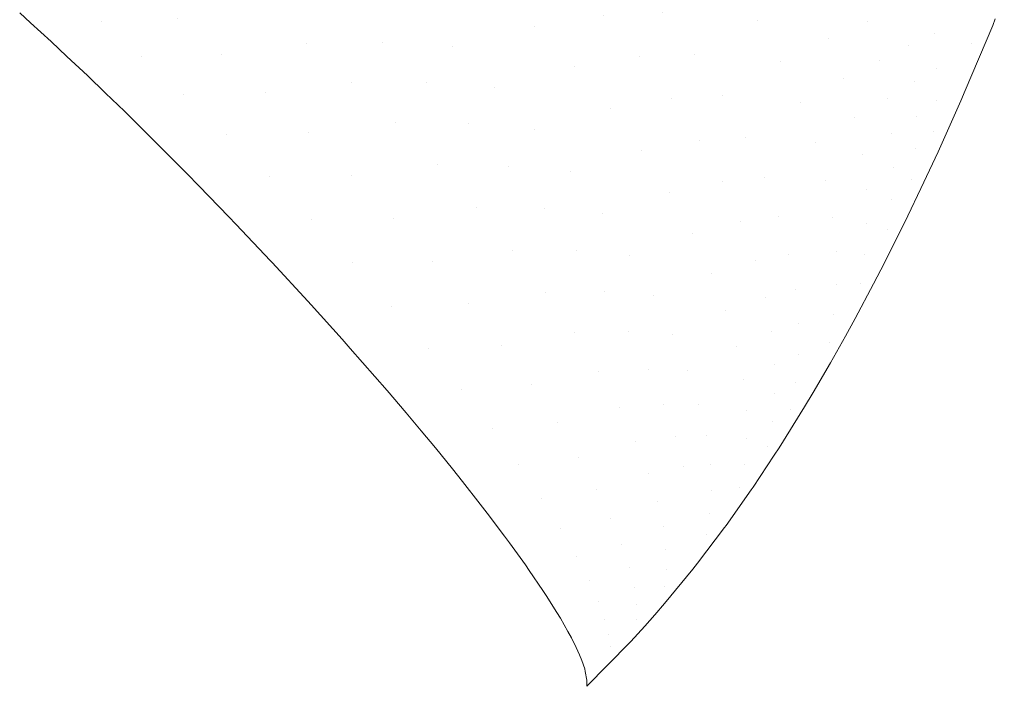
# Model space of a CAD drawing. Header units: centimetres. Extents: x -68 to 68, y -30 to 21.
# Tile 8 of 27: x 63.93 to 67.35, y -29.65 to -27.33. Entities that reach past the tile are written whole.
import ezdxf

# ---------------------------------------------------------------- set-up
doc = ezdxf.new("R2010")
doc.units = ezdxf.units.CM
doc.header["$LTSCALE"] = 2.54
doc.layers.add('Lucido design-1', color=7, linetype='Continuous')

# ---------------------------------------------------------------- blocks, each defined once
blk = doc.blocks.new('Gruppo-1')
at = {"color": 1, "linetype": 'Continuous', "lineweight": 9}
for points, invisible_edges in [([(67.084, -27.2536, 171.8566), (67.1036, -27.3797, 171.7752), (67.226, -27.0663, 171.4214)], 11), ([(67.2379, -27.1878, 171.3439), (67.226, -27.0663, 171.4214), (67.1036, -27.3797, 171.7752)], 11), ([(66.392, -27.1913, 173.0944), (66.4895, -27.3348, 173.0243), (66.583, -27.1147, 172.8163)], 11), ([(66.6667, -27.257, 172.7423), (66.583, -27.1147, 172.8163), (66.4895, -27.3348, 173.0243)], 11), ([(67.2397, -27.3036, 171.267), (67.2328, -27.4133, 171.1915), (67.3475, -27.1256, 170.8451)], 11), ([(67.3071, -27.3522, 170.7333), (67.3475, -27.1256, 170.8451), (67.2328, -27.4133, 171.1915)], 11), ([(67.3071, -27.3522, 170.7333), (67.3162, -27.3294, 170.7044), (67.3475, -27.1256, 170.8451)], 10), ([(66.8158, -27.201, 172.4688), (66.8711, -27.3394, 172.3876), (66.9432, -27.157, 172.2004)], 11), ([(66.9863, -27.2919, 172.1192), (66.9432, -27.157, 172.2004), (66.8711, -27.3394, 172.3876)], 11), ([(65.5665, -27.2176, 173.7695), (65.7149, -27.3542, 173.7442), (65.8164, -27.1783, 173.6059)], 11), ([(65.9546, -27.3174, 173.5658), (65.8164, -27.1783, 173.6059), (65.7149, -27.3542, 173.7442)], 11), ([(66.1594, -27.3071, 173.3862), (66.2709, -27.4514, 173.3215), (66.392, -27.1913, 173.0944)], 11), ([(66.4895, -27.3348, 173.0243), (66.392, -27.1913, 173.0944), (66.2709, -27.4514, 173.3215)], 11), ([(67.1036, -27.3797, 171.7752), (67.1122, -27.5001, 171.6937), (67.2379, -27.1878, 171.3439)], 11), ([(67.2397, -27.3036, 171.267), (67.2379, -27.1878, 171.3439), (67.1122, -27.5001, 171.6937)], 11), ([(63.9263, -27.3082, 173.9363), (63.9638, -27.3425, 173.9649), (64.0753, -27.2304, 173.9387)], 10), ([(64.0753, -27.2304, 173.9387), (63.9638, -27.3425, 173.9649), (64.036, -27.4085, 174.02)], 9), ([(64.036, -27.4085, 174.02), (64.2093, -27.3399, 174.0264), (64.0753, -27.2304, 173.9387)], 11), ([(64.0753, -27.2304, 173.9387), (64.2093, -27.3399, 174.0264), (64.3279, -27.2143, 173.9825)], 11), ([(64.4748, -27.3275, 174.0528), (64.3279, -27.2143, 173.9825), (64.2093, -27.3399, 174.0264)], 11), ([(65.2745, -27.2923, 173.9253), (65.4297, -27.427, 173.9177), (65.5665, -27.2176, 173.7695)], 11), ([(65.7149, -27.3542, 173.7442), (65.5665, -27.2176, 173.7695), (65.4297, -27.427, 173.9177)], 11), ([(66.6667, -27.257, 172.7423), (66.735, -27.3982, 172.662), (66.8158, -27.201, 172.4688)], 11), ([(66.8711, -27.3394, 172.3876), (66.8158, -27.201, 172.4688), (66.735, -27.3982, 172.662)], 11), ([(66.4895, -27.3348, 173.0243), (66.5716, -27.4783, 172.9458), (66.6667, -27.257, 172.7423)], 11), ([(66.735, -27.3982, 172.662), (66.6667, -27.257, 172.7423), (66.5716, -27.4783, 172.9458)], 11), ([(66.9863, -27.2919, 172.1192), (67.0163, -27.4226, 172.036), (67.084, -27.2536, 171.8566)], 11), ([(67.1036, -27.3797, 171.7752), (67.084, -27.2536, 171.8566), (67.0163, -27.4226, 172.036)], 11), ([(64.4748, -27.3275, 174.0528), (64.6259, -27.4515, 174.1062), (64.7666, -27.2879, 174.0306)], 11), ([(64.9246, -27.414, 174.063), (64.7666, -27.2879, 174.0306), (64.6259, -27.4515, 174.1062)], 11), ([(64.7666, -27.2879, 174.0306), (64.9246, -27.414, 174.063), (65.0283, -27.2824, 173.9892)], 11), ([(65.1871, -27.4127, 174.0012), (65.0283, -27.2824, 173.9892), (64.9246, -27.414, 174.063)], 11), ([(65.0283, -27.2824, 173.9892), (65.1871, -27.4127, 174.0012), (65.2745, -27.2923, 173.9253)], 11), ([(65.4297, -27.427, 173.9177), (65.2745, -27.2923, 173.9253), (65.1871, -27.4127, 174.0012)], 11), ([(66.8711, -27.3394, 172.3876), (66.9124, -27.4742, 172.303), (66.9863, -27.2919, 172.1192)], 11), ([(67.0163, -27.4226, 172.036), (66.9863, -27.2919, 172.1192), (66.9124, -27.4742, 172.303)], 11), ([(64.2093, -27.3399, 174.0264), (64.3499, -27.4606, 174.0989), (64.4748, -27.3275, 174.0528)], 11), ([(64.6259, -27.4515, 174.1062), (64.4748, -27.3275, 174.0528), (64.3499, -27.4606, 174.0989)], 11), ([(65.7149, -27.3542, 173.7442), (65.8526, -27.4964, 173.7024), (65.9546, -27.3174, 173.5658)], 11), ([(66.08, -27.4609, 173.5113), (65.9546, -27.3174, 173.5658), (65.8526, -27.4964, 173.7024)], 11), ([(65.9546, -27.3174, 173.5658), (66.08, -27.4609, 173.5113), (66.1594, -27.3071, 173.3862)], 11), ([(66.2709, -27.4514, 173.3215), (66.1594, -27.3071, 173.3862), (66.08, -27.4609, 173.5113)], 11), ([(66.2709, -27.4514, 173.3215), (66.3672, -27.5966, 173.2458), (66.4895, -27.3348, 173.0243)], 11), ([(66.5716, -27.4783, 172.9458), (66.4895, -27.3348, 173.0243), (66.3672, -27.5966, 173.2458)], 11), ([(67.1122, -27.5001, 171.6937), (67.1108, -27.6144, 171.613), (67.2397, -27.3036, 171.267)], 11), ([(67.2328, -27.4133, 171.1915), (67.2397, -27.3036, 171.267), (67.1108, -27.6144, 171.613)], 11), ([(64.036, -27.4085, 174.02), (64.0906, -27.4597, 174.0537), (64.2093, -27.3399, 174.0264)], 10), ([(64.2093, -27.3399, 174.0264), (64.0906, -27.4597, 174.0537), (64.1617, -27.5265, 174.0977)], 9), ([(64.1617, -27.5265, 174.0977), (64.3499, -27.4606, 174.0989), (64.2093, -27.3399, 174.0264)], 11), ([(65.4297, -27.427, 173.9177), (65.5769, -27.5681, 173.8916), (65.7149, -27.3542, 173.7442)], 11), ([(65.8526, -27.4964, 173.7024), (65.7149, -27.3542, 173.7442), (65.5769, -27.5681, 173.8916)], 11), ([(66.735, -27.3982, 172.662), (66.7885, -27.5367, 172.5768), (66.8711, -27.3394, 172.3876)], 11), ([(66.9124, -27.4742, 172.303), (66.8711, -27.3394, 172.3876), (66.7885, -27.5367, 172.5768)], 11), ([(67.2328, -27.4133, 171.1915), (67.212, -27.5781, 171.0048), (67.3071, -27.3522, 170.7333)], 9), ([(66.5716, -27.4783, 172.9458), (66.6383, -27.6198, 172.8605), (66.735, -27.3982, 172.662)], 11), ([(66.7885, -27.5367, 172.5768), (66.735, -27.3982, 172.662), (66.6383, -27.6198, 172.8605)], 11), ([(67.0163, -27.4226, 172.036), (67.034, -27.548, 171.9518), (67.1036, -27.3797, 171.7752)], 11), ([(67.1122, -27.5001, 171.6937), (67.1036, -27.3797, 171.7752), (67.034, -27.548, 171.9518)], 11), ([(64.6259, -27.4515, 174.1062), (64.7789, -27.5849, 174.1407), (64.9246, -27.414, 174.063)], 11), ([(65.0809, -27.5488, 174.0761), (64.9246, -27.414, 174.063), (64.7789, -27.5849, 174.1407)], 11), ([(64.9246, -27.414, 174.063), (65.0809, -27.5488, 174.0761), (65.1871, -27.4127, 174.0012)], 11), ([(65.3409, -27.5507, 173.9939), (65.1871, -27.4127, 174.0012), (65.0809, -27.5488, 174.0761)], 11), ([(65.1871, -27.4127, 174.0012), (65.3409, -27.5507, 173.9939), (65.4297, -27.427, 173.9177)], 11), ([(65.5769, -27.5681, 173.8916), (65.4297, -27.427, 173.9177), (65.3409, -27.5507, 173.9939)], 11), ([(66.9124, -27.4742, 172.303), (66.9403, -27.6043, 172.2165), (67.0163, -27.4226, 172.036)], 11), ([(67.034, -27.548, 171.9518), (67.0163, -27.4226, 172.036), (66.9403, -27.6043, 172.2165)], 11), ([(67.1108, -27.6144, 171.613), (67.1006, -27.7222, 171.5337), (67.2328, -27.4133, 171.1915)], 11), ([(67.2328, -27.4133, 171.1915), (67.1006, -27.7222, 171.5337), (67.1173, -27.7912, 171.246)], 11), ([(67.1173, -27.7912, 171.246), (67.196, -27.6141, 171.0456), (67.2328, -27.4133, 171.1915)], 10), ([(67.2328, -27.4133, 171.1915), (67.196, -27.6141, 171.0456), (67.212, -27.5781, 171.0048)], 9), ([(64.1617, -27.5265, 174.0977), (64.2246, -27.5872, 174.1276), (64.3499, -27.4606, 174.0989)], 10), ([(64.3499, -27.4606, 174.0989), (64.2246, -27.5872, 174.1276), (64.29, -27.6503, 174.1588)], 9), ([(64.29, -27.6503, 174.1588), (64.4955, -27.5913, 174.1541), (64.3499, -27.4606, 174.0989)], 11), ([(64.3499, -27.4606, 174.0989), (64.4955, -27.5913, 174.1541), (64.6259, -27.4515, 174.1062)], 11), ([(64.7789, -27.5849, 174.1407), (64.6259, -27.4515, 174.1062), (64.4955, -27.5913, 174.1541)], 11), ([(65.8526, -27.4964, 173.7024), (65.9775, -27.6419, 173.645), (66.08, -27.4609, 173.5113)], 11), ([(66.191, -27.6065, 173.4435), (66.08, -27.4609, 173.5113), (65.9775, -27.6419, 173.645)], 11), ([(66.08, -27.4609, 173.5113), (66.191, -27.6065, 173.4435), (66.2709, -27.4514, 173.3215)], 11), ([(66.3672, -27.5966, 173.2458), (66.2709, -27.4514, 173.3215), (66.191, -27.6065, 173.4435)], 11), ([(65.5769, -27.5681, 173.8916), (65.7139, -27.7135, 173.8477), (65.8526, -27.4964, 173.7024)], 11), ([(65.9775, -27.6419, 173.645), (65.8526, -27.4964, 173.7024), (65.7139, -27.7135, 173.8477)], 11), ([(66.3672, -27.5966, 173.2458), (66.4479, -27.7404, 173.1609), (66.5716, -27.4783, 172.9458)], 11), ([(66.6383, -27.6198, 172.8605), (66.5716, -27.4783, 172.9458), (66.4479, -27.7404, 173.1609)], 11), ([(66.7885, -27.5367, 172.5768), (66.8278, -27.6711, 172.4881), (66.9124, -27.4742, 172.303)], 11), ([(66.9403, -27.6043, 172.2165), (66.9124, -27.4742, 172.303), (66.8278, -27.6711, 172.4881)], 11), ([(67.034, -27.548, 171.9518), (67.0407, -27.6676, 171.8677), (67.1122, -27.5001, 171.6937)], 11), ([(67.1108, -27.6144, 171.613), (67.1122, -27.5001, 171.6937), (67.0407, -27.6676, 171.8677)], 11), ([(66.6383, -27.6198, 172.8605), (66.6899, -27.7577, 172.77), (66.7885, -27.5367, 172.5768)], 11), ([(66.8278, -27.6711, 172.4881), (66.7885, -27.5367, 172.5768), (66.6899, -27.7577, 172.77)], 11), ([(64.7789, -27.5849, 174.1407), (64.9314, -27.7258, 174.1551), (65.0809, -27.5488, 174.0761)], 11), ([(65.233, -27.6905, 174.0691), (65.0809, -27.5488, 174.0761), (64.9314, -27.7258, 174.1551)], 11), ([(65.0809, -27.5488, 174.0761), (65.233, -27.6905, 174.0691), (65.3409, -27.5507, 173.9939)], 11), ([(65.4873, -27.6943, 173.9674), (65.3409, -27.5507, 173.9939), (65.233, -27.6905, 174.0691)], 11), ([(65.3409, -27.5507, 173.9939), (65.4873, -27.6943, 173.9674), (65.5769, -27.5681, 173.8916)], 11), ([(65.7139, -27.7135, 173.8477), (65.5769, -27.5681, 173.8916), (65.4873, -27.6943, 173.9674)], 11), ([(66.9403, -27.6043, 172.2165), (66.9561, -27.7288, 172.129), (67.034, -27.548, 171.9518)], 11), ([(67.0407, -27.6676, 171.8677), (67.034, -27.548, 171.9518), (66.9561, -27.7288, 172.129)], 11), ([(64.29, -27.6503, 174.1588), (64.3644, -27.7239, 174.184), (64.4955, -27.5913, 174.1541)], 10), ([(64.4955, -27.5913, 174.1541), (64.3644, -27.7239, 174.184), (64.4195, -27.7783, 174.2027)], 9), ([(64.644, -27.7304, 174.1899), (64.4955, -27.5913, 174.1541), (64.4195, -27.7783, 174.2027)], 11), ([(64.4955, -27.5913, 174.1541), (64.644, -27.7304, 174.1899), (64.7789, -27.5849, 174.1407)], 11), ([(64.9314, -27.7258, 174.1551), (64.7789, -27.5849, 174.1407), (64.644, -27.7304, 174.1899)], 11), ([(65.9775, -27.6419, 173.645), (66.0884, -27.7884, 173.5735), (66.191, -27.6065, 173.4435)], 11), ([(66.2869, -27.7521, 173.3641), (66.191, -27.6065, 173.4435), (66.0884, -27.7884, 173.5735)], 11), ([(66.191, -27.6065, 173.4435), (66.2869, -27.7521, 173.3641), (66.3672, -27.5966, 173.2458)], 11), ([(66.4479, -27.7404, 173.1609), (66.3672, -27.5966, 173.2458), (66.2869, -27.7521, 173.3641)], 11), ([(66.8278, -27.6711, 172.4881), (66.8538, -27.8001, 172.3974), (66.9403, -27.6043, 172.2165)], 11), ([(66.9561, -27.7288, 172.129), (66.9403, -27.6043, 172.2165), (66.8538, -27.8001, 172.3974)], 11), ([(65.7139, -27.7135, 173.8477), (65.8388, -27.8607, 173.7869), (65.9775, -27.6419, 173.645)], 11), ([(66.0884, -27.7884, 173.5735), (65.9775, -27.6419, 173.645), (65.8388, -27.8607, 173.7869)], 11), ([(66.4479, -27.7404, 173.1609), (66.5131, -27.8811, 173.0686), (66.6383, -27.6198, 172.8605)], 11), ([(66.6899, -27.7577, 172.77), (66.6383, -27.6198, 172.8605), (66.5131, -27.8811, 173.0686)], 11), ([(67.0407, -27.6676, 171.8677), (67.0376, -27.7807, 171.7845), (67.1108, -27.6144, 171.613)], 11), ([(67.1006, -27.7222, 171.5337), (67.1108, -27.6144, 171.613), (67.0376, -27.7807, 171.7845)], 11), ([(66.6899, -27.7577, 172.77), (66.7272, -27.8908, 172.6759), (66.8278, -27.6711, 172.4881)], 11), ([(66.8538, -27.8001, 172.3974), (66.8278, -27.6711, 172.4881), (66.7272, -27.8908, 172.6759)], 11), ([(66.9561, -27.7288, 172.129), (66.9609, -27.847, 172.0416), (67.0407, -27.6676, 171.8677)], 11), ([(67.0376, -27.7807, 171.7845), (67.0407, -27.6676, 171.8677), (66.9609, -27.847, 172.0416)], 11), ([(64.9314, -27.7258, 174.1551), (65.0808, -27.8721, 174.1485), (65.233, -27.6905, 174.0691)], 11), ([(65.3784, -27.8367, 174.0421), (65.233, -27.6905, 174.0691), (65.0808, -27.8721, 174.1485)], 11), ([(65.233, -27.6905, 174.0691), (65.3784, -27.8367, 174.0421), (65.4873, -27.6943, 173.9674)], 11), ([(65.624, -27.8412, 173.9222), (65.4873, -27.6943, 173.9674), (65.3784, -27.8367, 174.0421)], 11), ([(65.4873, -27.6943, 173.9674), (65.624, -27.8412, 173.9222), (65.7139, -27.7135, 173.8477)], 11), ([(64.4195, -27.7783, 174.2027), (64.5081, -27.868, 174.221), (64.644, -27.7304, 174.1899)], 10), ([(64.644, -27.7304, 174.1899), (64.5081, -27.868, 174.221), (64.549, -27.9095, 174.2294)], 9), ([(64.7929, -27.8759, 174.2051), (64.644, -27.7304, 174.1899), (64.549, -27.9095, 174.2294)], 11), ([(64.644, -27.7304, 174.1899), (64.7929, -27.8759, 174.2051), (64.9314, -27.7258, 174.1551)], 11), ([(65.0808, -27.8721, 174.1485), (64.9314, -27.7258, 174.1551), (64.7929, -27.8759, 174.2051)], 11), ([(65.8388, -27.8607, 173.7869), (65.7139, -27.7135, 173.8477), (65.624, -27.8412, 173.9222)], 11), ([(66.2869, -27.7521, 173.3641), (66.3673, -27.8955, 173.275), (66.4479, -27.7404, 173.1609)], 11), ([(66.5131, -27.8811, 173.0686), (66.4479, -27.7404, 173.1609), (66.3673, -27.8955, 173.275)], 11), ([(66.8538, -27.8001, 172.3974), (66.8675, -27.9231, 172.3057), (66.9561, -27.7288, 172.129)], 11), ([(66.9609, -27.847, 172.0416), (66.9561, -27.7288, 172.129), (66.8675, -27.9231, 172.3057)], 11), ([(67.1006, -27.7222, 171.5337), (67.0257, -27.887, 171.7028), (67.0123, -28.0141, 171.4812)], 11), ([(67.0123, -28.0141, 171.4812), (67.0574, -27.9184, 171.3802), (67.1006, -27.7222, 171.5337)], 10), ([(67.0376, -27.7807, 171.7845), (67.0257, -27.887, 171.7028), (67.1006, -27.7222, 171.5337)], 11), ([(67.1006, -27.7222, 171.5337), (67.0574, -27.9184, 171.3802), (67.1173, -27.7912, 171.246)], 9), ([(66.0884, -27.7884, 173.5735), (66.1844, -27.9338, 173.4896), (66.2869, -27.7521, 173.3641)], 11), ([(66.3673, -27.8955, 173.275), (66.2869, -27.7521, 173.3641), (66.1844, -27.9338, 173.4896)], 11), ([(66.5131, -27.8811, 173.0686), (66.5632, -28.0172, 172.9706), (66.6899, -27.7577, 172.77)], 11), ([(66.7272, -27.8908, 172.6759), (66.6899, -27.7577, 172.77), (66.5632, -28.0172, 172.9706)], 11), ([(65.8388, -27.8607, 173.7869), (65.9501, -28.0074, 173.7108), (66.0884, -27.7884, 173.5735)], 11), ([(66.1844, -27.9338, 173.4896), (66.0884, -27.7884, 173.5735), (65.9501, -28.0074, 173.7108)], 11), ([(66.7272, -27.8908, 172.6759), (66.7512, -28.0179, 172.5795), (66.8538, -27.8001, 172.3974)], 11), ([(66.8675, -27.9231, 172.3057), (66.8538, -27.8001, 172.3974), (66.7512, -28.0179, 172.5795)], 11), ([(66.9609, -27.847, 172.0416), (66.9558, -27.9584, 171.9552), (67.0376, -27.7807, 171.7845)], 11), ([(67.0257, -27.887, 171.7028), (67.0376, -27.7807, 171.7845), (66.9558, -27.9584, 171.9552)], 11), ([(65.0808, -27.8721, 174.1485), (65.2248, -28.0214, 174.121), (65.3784, -27.8367, 174.0421)], 11), ([(65.5148, -27.9851, 173.9957), (65.3784, -27.8367, 174.0421), (65.2248, -28.0214, 174.121)], 11), ([(65.3784, -27.8367, 174.0421), (65.5148, -27.9851, 173.9957), (65.624, -27.8412, 173.9222)], 11), ([(65.7491, -27.9891, 173.8595), (65.624, -27.8412, 173.9222), (65.5148, -27.9851, 173.9957)], 11), ([(65.624, -27.8412, 173.9222), (65.7491, -27.9891, 173.8595), (65.8388, -27.8607, 173.7869)], 11), ([(66.8675, -27.9231, 172.3057), (66.8703, -28.0392, 172.2143), (66.9609, -27.847, 172.0416)], 11), ([(66.9558, -27.9584, 171.9552), (66.9609, -27.847, 172.0416), (66.8703, -28.0392, 172.2143)], 11), ([(64.549, -27.9095, 174.2294), (64.6533, -28.0175, 174.2372), (64.7929, -27.8759, 174.2051)], 10), ([(64.7929, -27.8759, 174.2051), (64.6533, -28.0175, 174.2372), (64.6775, -28.0425, 174.239)], 9), ([(64.9399, -28.0258, 174.1988), (64.7929, -27.8759, 174.2051), (64.6775, -28.0425, 174.239)], 11), ([(64.7929, -27.8759, 174.2051), (64.9399, -28.0258, 174.1988), (65.0808, -27.8721, 174.1485)], 11), ([(65.2248, -28.0214, 174.121), (65.0808, -27.8721, 174.1485), (64.9399, -28.0258, 174.1988)], 11), ([(65.9501, -28.0074, 173.7108), (65.8388, -27.8607, 173.7869), (65.7491, -27.9891, 173.8595)], 11), ([(66.3673, -27.8955, 173.275), (66.4322, -28.035, 173.1781), (66.5131, -27.8811, 173.0686)], 11), ([(66.5632, -28.0172, 172.9706), (66.5131, -27.8811, 173.0686), (66.4322, -28.035, 173.1781)], 11), ([(66.1844, -27.9338, 173.4896), (66.2649, -28.076, 173.3953), (66.3673, -27.8955, 173.275)], 11), ([(66.4322, -28.035, 173.1781), (66.3673, -27.8955, 173.275), (66.2649, -28.076, 173.3953)], 11), ([(66.5632, -28.0172, 172.9706), (66.5991, -28.1474, 172.8688), (66.7272, -27.8908, 172.6759)], 11), ([(66.7512, -28.0179, 172.5795), (66.7272, -27.8908, 172.6759), (66.5991, -28.1474, 172.8688)], 11), ([(66.9558, -27.9584, 171.9552), (66.9421, -28.0627, 171.8704), (67.0257, -27.887, 171.7028)], 11), ([(66.9796, -28.0797, 171.5449), (67.0257, -27.887, 171.7028), (66.9421, -28.0627, 171.8704)], 11), ([(67.0257, -27.887, 171.7028), (66.9796, -28.0797, 171.5449), (67.0123, -28.0141, 171.4812)], 9), ([(65.9501, -28.0074, 173.7108), (66.0469, -28.1516, 173.6215), (66.1844, -27.9338, 173.4896)], 11), ([(66.2649, -28.076, 173.3953), (66.1844, -27.9338, 173.4896), (66.0469, -28.1516, 173.6215)], 11), ([(66.7512, -28.0179, 172.5795), (66.7631, -28.1382, 172.4824), (66.8675, -27.9231, 172.3057)], 11), ([(66.8703, -28.0392, 172.2143), (66.8675, -27.9231, 172.3057), (66.7631, -28.1382, 172.4824)], 11), ([(65.2248, -28.0214, 174.121), (65.3609, -28.1714, 174.0732), (65.5148, -27.9851, 173.9957)], 11), ([(65.6403, -28.1333, 173.9311), (65.5148, -27.9851, 173.9957), (65.3609, -28.1714, 174.0732)], 11), ([(65.5148, -27.9851, 173.9957), (65.6403, -28.1333, 173.9311), (65.7491, -27.9891, 173.8595)], 11), ([(66.8703, -28.0392, 172.2143), (66.8634, -28.1483, 172.1239), (66.9558, -27.9584, 171.9552)], 11), ([(66.9421, -28.0627, 171.8704), (66.9558, -27.9584, 171.9552), (66.8634, -28.1483, 172.1239)], 11), ([(65.861, -28.1355, 173.7809), (65.7491, -27.9891, 173.8595), (65.6403, -28.1333, 173.9311)], 11), ([(65.7491, -27.9891, 173.8595), (65.861, -28.1355, 173.7809), (65.9501, -28.0074, 173.7108)], 11), ([(66.0469, -28.1516, 173.6215), (65.9501, -28.0074, 173.7108), (65.861, -28.1355, 173.7809)], 11), ([(66.4322, -28.035, 173.1781), (66.482, -28.1692, 173.0753), (66.5632, -28.0172, 172.9706)], 11), ([(66.5991, -28.1474, 172.8688), (66.5632, -28.0172, 172.9706), (66.482, -28.1692, 173.0753)], 11), ([(66.5991, -28.1474, 172.8688), (66.6217, -28.2707, 172.7648), (66.7512, -28.0179, 172.5795)], 11), ([(66.7631, -28.1382, 172.4824), (66.7512, -28.0179, 172.5795), (66.6217, -28.2707, 172.7648)], 11), ([(64.6775, -28.0425, 174.239), (64.7979, -28.1701, 174.232), (64.9399, -28.0258, 174.1988)], 10), ([(64.9399, -28.0258, 174.1988), (64.7979, -28.1701, 174.232), (64.8039, -28.1765, 174.2317)], 9), ([(65.0825, -28.1774, 174.171), (64.9399, -28.0258, 174.1988), (64.8039, -28.1765, 174.2317), (64.9272, -28.3101, 174.2077)], 11), ([(64.9399, -28.0258, 174.1988), (65.0825, -28.1774, 174.171), (65.2248, -28.0214, 174.121)], 11), ([(65.3609, -28.1714, 174.0732), (65.2248, -28.0214, 174.121), (65.0825, -28.1774, 174.171)], 11), ([(66.2649, -28.076, 173.3953), (66.3301, -28.2133, 173.2928), (66.4322, -28.035, 173.1781)], 11), ([(66.482, -28.1692, 173.0753), (66.4322, -28.035, 173.1781), (66.3301, -28.2133, 173.2928)], 11), ([(66.7631, -28.1382, 172.4824), (66.7641, -28.2513, 172.3855), (66.8703, -28.0392, 172.2143)], 11), ([(66.8634, -28.1483, 172.1239), (66.8703, -28.0392, 172.2143), (66.7641, -28.2513, 172.3855)], 11), ([(66.0469, -28.1516, 173.6215), (66.1288, -28.2912, 173.521), (66.2649, -28.076, 173.3953)], 11), ([(66.3301, -28.2133, 173.2928), (66.2649, -28.076, 173.3953), (66.1288, -28.2912, 173.521)], 11), ([(66.8634, -28.1483, 172.1239), (66.8479, -28.2499, 172.0353), (66.9421, -28.0627, 171.8704)], 11), ([(66.8929, -28.2505, 171.7072), (66.9421, -28.0627, 171.8704), (66.8479, -28.2499, 172.0353)], 11), ([(66.9421, -28.0627, 171.8704), (66.8929, -28.2505, 171.7072), (66.9186, -28.2019, 171.6636)], 9), ([(66.9421, -28.0627, 171.8704), (66.9186, -28.2019, 171.6636), (66.9796, -28.0797, 171.5449)], 9), ([(65.3609, -28.1714, 174.0732), (65.4872, -28.3195, 174.0062), (65.6403, -28.1333, 173.9311)], 11), ([(65.7532, -28.279, 173.8499), (65.6403, -28.1333, 173.9311), (65.4872, -28.3195, 174.0062)], 11), ([(65.6403, -28.1333, 173.9311), (65.7532, -28.279, 173.8499), (65.861, -28.1355, 173.7809)], 11), ([(65.9589, -28.2784, 173.6885), (65.861, -28.1355, 173.7809), (65.7532, -28.279, 173.8499)], 11), ([(65.861, -28.1355, 173.7809), (65.9589, -28.2784, 173.6885), (66.0469, -28.1516, 173.6215)], 11), ([(66.1288, -28.2912, 173.521), (66.0469, -28.1516, 173.6215), (65.9589, -28.2784, 173.6885)], 11), ([(66.482, -28.1692, 173.0753), (66.5177, -28.2968, 172.9685), (66.5991, -28.1474, 172.8688)], 11), ([(66.6217, -28.2707, 172.7648), (66.5991, -28.1474, 172.8688), (66.5177, -28.2968, 172.9685)], 11), ([(66.6217, -28.2707, 172.7648), (66.6322, -28.3864, 172.6599), (66.7631, -28.1382, 172.4824)], 11), ([(66.7641, -28.2513, 172.3855), (66.7631, -28.1382, 172.4824), (66.6322, -28.3864, 172.6599)], 11), ([(66.7641, -28.2513, 172.3855), (66.7554, -28.3567, 172.2899), (66.8634, -28.1483, 172.1239)], 11), ([(66.8479, -28.2499, 172.0353), (66.8634, -28.1483, 172.1239), (66.7554, -28.3567, 172.2899)], 11), ([(64.9272, -28.3101, 174.2077), (64.9392, -28.3234, 174.2036), (65.0825, -28.1774, 174.171)], 10), ([(65.0825, -28.1774, 174.171), (64.9392, -28.3234, 174.2036), (65.0463, -28.4423, 174.1675)], 9), ([(65.0463, -28.4423, 174.1675), (65.2184, -28.3282, 174.1222), (65.0825, -28.1774, 174.171)], 11), ([(65.0825, -28.1774, 174.171), (65.2184, -28.3282, 174.1222), (65.3609, -28.1714, 174.0732)], 11), ([(65.4872, -28.3195, 174.0062), (65.3609, -28.1714, 174.0732), (65.2184, -28.3282, 174.1222)], 11), ([(66.3301, -28.2133, 173.2928), (66.3805, -28.3444, 173.184), (66.482, -28.1692, 173.0753)], 11), ([(66.5177, -28.2968, 172.9685), (66.482, -28.1692, 173.0753), (66.3805, -28.3444, 173.184)], 11), ([(66.1288, -28.2912, 173.521), (66.1957, -28.4247, 173.4116), (66.3301, -28.2133, 173.2928)], 11), ([(66.3805, -28.3444, 173.184), (66.3301, -28.2133, 173.2928), (66.1957, -28.4247, 173.4116)], 11), ([(66.6322, -28.3864, 172.6599), (66.632, -28.4942, 172.5555), (66.7641, -28.2513, 172.3855)], 11), ([(66.7554, -28.3567, 172.2899), (66.7641, -28.2513, 172.3855), (66.632, -28.4942, 172.5555)], 11), ([(66.7554, -28.3567, 172.2899), (66.7384, -28.4545, 172.1962), (66.8479, -28.2499, 172.0353)], 11), ([(66.8479, -28.2499, 172.0353), (66.7384, -28.4545, 172.1962), (66.744, -28.5243, 171.9405)], 11), ([(66.744, -28.5243, 171.9405), (66.7955, -28.4318, 171.8648), (66.8479, -28.2499, 172.0353)], 10), ([(66.8479, -28.2499, 172.0353), (66.7955, -28.4318, 171.8648), (66.8294, -28.3709, 171.8149)], 9), ([(66.8479, -28.2499, 172.0353), (66.8294, -28.3709, 171.8149), (66.8929, -28.2505, 171.7072)], 9), ([(65.4872, -28.3195, 174.0062), (65.6021, -28.4635, 173.922), (65.7532, -28.279, 173.8499)], 11), ([(65.8527, -28.4201, 173.7542), (65.7532, -28.279, 173.8499), (65.6021, -28.4635, 173.922)], 11), ([(65.7532, -28.279, 173.8499), (65.8527, -28.4201, 173.7542), (65.9589, -28.2784, 173.6885)], 11), ([(66.0421, -28.4159, 173.5845), (65.9589, -28.2784, 173.6885), (65.8527, -28.4201, 173.7542)], 11), ([(65.9589, -28.2784, 173.6885), (66.0421, -28.4159, 173.5845), (66.1288, -28.2912, 173.521)], 11), ([(66.1957, -28.4247, 173.4116), (66.1288, -28.2912, 173.521), (66.0421, -28.4159, 173.5845)], 11), ([(66.5177, -28.2968, 172.9685), (66.5402, -28.417, 172.8593), (66.6217, -28.2707, 172.7648)], 11), ([(66.6322, -28.3864, 172.6599), (66.6217, -28.2707, 172.7648), (66.5402, -28.417, 172.8593)], 11), ([(65.2184, -28.3282, 174.1222), (65.3456, -28.476, 174.0539), (65.4872, -28.3195, 174.0062)], 11), ([(65.6021, -28.4635, 173.922), (65.4872, -28.3195, 174.0062), (65.3456, -28.476, 174.0539)], 11), ([(66.3805, -28.3444, 173.184), (66.4168, -28.4681, 173.071), (66.5177, -28.2968, 172.9685)], 11), ([(66.5402, -28.417, 172.8593), (66.5177, -28.2968, 172.9685), (66.4168, -28.4681, 173.071)], 11), ([(65.0463, -28.4423, 174.1675), (65.0747, -28.4746, 174.1536), (65.2184, -28.3282, 174.1222)], 10), ([(65.2184, -28.3282, 174.1222), (65.0747, -28.4746, 174.1536), (65.1605, -28.5721, 174.1117)], 9), ([(65.1605, -28.5721, 174.1117), (65.3456, -28.476, 174.0539), (65.2184, -28.3282, 174.1222)], 11), ([(66.1957, -28.4247, 173.4116), (66.248, -28.5507, 173.2956), (66.3805, -28.3444, 173.184)], 11), ([(66.4168, -28.4681, 173.071), (66.3805, -28.3444, 173.184), (66.248, -28.5507, 173.2956)], 11), ([(66.632, -28.4942, 172.5555), (66.6223, -28.5939, 172.4525), (66.7554, -28.3567, 172.2899)], 11), ([(66.7384, -28.4545, 172.1962), (66.7554, -28.3567, 172.2899), (66.6223, -28.5939, 172.4525)], 11), ([(66.5402, -28.417, 172.8593), (66.5507, -28.5291, 172.7494), (66.6322, -28.3864, 172.6599)], 11), ([(66.632, -28.4942, 172.5555), (66.6322, -28.3864, 172.6599), (66.5507, -28.5291, 172.7494)], 11), ([(65.6021, -28.4635, 173.922), (65.7045, -28.6014, 173.8227), (65.8527, -28.4201, 173.7542)], 11), ([(65.938, -28.5548, 173.6466), (65.8527, -28.4201, 173.7542), (65.7045, -28.6014, 173.8227)], 11), ([(65.8527, -28.4201, 173.7542), (65.938, -28.5548, 173.6466), (66.0421, -28.4159, 173.5845)], 11), ([(66.1107, -28.5465, 173.4713), (66.0421, -28.4159, 173.5845), (65.938, -28.5548, 173.6466)], 11), ([(66.0421, -28.4159, 173.5845), (66.1107, -28.5465, 173.4713), (66.1957, -28.4247, 173.4116)], 11), ([(66.248, -28.5507, 173.2956), (66.1957, -28.4247, 173.4116), (66.1107, -28.5465, 173.4713)], 11), ([(66.4168, -28.4681, 173.071), (66.44, -28.5837, 172.9557), (66.5402, -28.417, 172.8593)], 11), ([(66.5507, -28.5291, 172.7494), (66.5402, -28.417, 172.8593), (66.44, -28.5837, 172.9557)], 11), ([(65.3456, -28.476, 174.0539), (65.4624, -28.6184, 173.9678), (65.6021, -28.4635, 173.922)], 11), ([(65.7045, -28.6014, 173.8227), (65.6021, -28.4635, 173.922), (65.4624, -28.6184, 173.9678)], 11), ([(66.6223, -28.5939, 172.4525), (66.6043, -28.6856, 172.3519), (66.7384, -28.4545, 172.1962)], 11), ([(66.6537, -28.6778, 172.0528), (66.7384, -28.4545, 172.1962), (66.6043, -28.6856, 172.3519)], 11), ([(66.6537, -28.6778, 172.0528), (66.6832, -28.6277, 172.0162), (66.7384, -28.4545, 172.1962)], 10), ([(66.7384, -28.4545, 172.1962), (66.6832, -28.6277, 172.0162), (66.744, -28.5243, 171.9405)], 9), ([(65.1605, -28.5721, 174.1117), (65.2028, -28.6214, 174.0841), (65.3456, -28.476, 174.0539)], 10), ([(65.3456, -28.476, 174.0539), (65.2028, -28.6214, 174.0841), (65.2689, -28.6985, 174.0409)], 9), ([(65.2689, -28.6985, 174.0409), (65.4624, -28.6184, 173.9678), (65.3456, -28.476, 174.0539)], 11), ([(66.248, -28.5507, 173.2956), (66.2866, -28.6684, 173.1752), (66.4168, -28.4681, 173.071)], 11), ([(66.44, -28.5837, 172.9557), (66.4168, -28.4681, 173.071), (66.2866, -28.6684, 173.1752)], 11), ([(66.5507, -28.5291, 172.7494), (66.5505, -28.6329, 172.64), (66.632, -28.4942, 172.5555)], 11), ([(66.6223, -28.5939, 172.4525), (66.632, -28.4942, 172.5555), (66.5505, -28.6329, 172.64)], 11), ([(66.44, -28.5837, 172.9557), (66.4514, -28.6907, 172.8396), (66.5507, -28.5291, 172.7494)], 11), ([(66.5505, -28.6329, 172.64), (66.5507, -28.5291, 172.7494), (66.4514, -28.6907, 172.8396)], 11), ([(65.7045, -28.6014, 173.8227), (65.7936, -28.7316, 173.7109), (65.938, -28.5548, 173.6466)], 11), ([(66.0091, -28.6816, 173.5294), (65.938, -28.5548, 173.6466), (65.7936, -28.7316, 173.7109)], 11), ([(65.938, -28.5548, 173.6466), (66.0091, -28.6816, 173.5294), (66.1107, -28.5465, 173.4713)], 11), ([(66.165, -28.669, 173.3513), (66.1107, -28.5465, 173.4713), (66.0091, -28.6816, 173.5294)], 11), ([(66.1107, -28.5465, 173.4713), (66.165, -28.669, 173.3513), (66.248, -28.5507, 173.2956)], 11), ([(66.2866, -28.6684, 173.1752), (66.248, -28.5507, 173.2956), (66.165, -28.669, 173.3513)], 11), ([(66.2866, -28.6684, 173.1752), (66.3123, -28.7772, 173.0523), (66.44, -28.5837, 172.9557)], 11), ([(66.4514, -28.6907, 172.8396), (66.44, -28.5837, 172.9557), (66.3123, -28.7772, 173.0523)], 11), ([(66.5505, -28.6329, 172.64), (66.5409, -28.7283, 172.5322), (66.6223, -28.5939, 172.4525)], 11), ([(66.6043, -28.6856, 172.3519), (66.6223, -28.5939, 172.4525), (66.5409, -28.7283, 172.5322)], 11), ([(65.2689, -28.6985, 174.0409), (65.3216, -28.7616, 173.9969), (65.4624, -28.6184, 173.9678)], 10), ([(65.4624, -28.6184, 173.9678), (65.3216, -28.7616, 173.9969), (65.3706, -28.8203, 173.9559)], 9), ([(65.5675, -28.7535, 173.8663), (65.4624, -28.6184, 173.9678), (65.3706, -28.8203, 173.9559)], 11), ([(65.4624, -28.6184, 173.9678), (65.5675, -28.7535, 173.8663), (65.7045, -28.6014, 173.8227)], 11), ([(65.7936, -28.7316, 173.7109), (65.7045, -28.6014, 173.8227), (65.5675, -28.7535, 173.8663)], 11), ([(66.4514, -28.6907, 172.8396), (66.4522, -28.7889, 172.7241), (66.5505, -28.6329, 172.64)], 11), ([(66.5409, -28.7283, 172.5322), (66.5505, -28.6329, 172.64), (66.4522, -28.7889, 172.7241)], 11), ([(66.0091, -28.6816, 173.5294), (66.0663, -28.7996, 173.4052), (66.165, -28.669, 173.3513)], 11), ([(66.2057, -28.7825, 173.2267), (66.165, -28.669, 173.3513), (66.0663, -28.7996, 173.4052)], 11), ([(66.165, -28.669, 173.3513), (66.2057, -28.7825, 173.2267), (66.2866, -28.6684, 173.1752)], 11), ([(66.3123, -28.7772, 173.0523), (66.2866, -28.6684, 173.1752), (66.2057, -28.7825, 173.2267)], 11), ([(65.7936, -28.7316, 173.7109), (65.8692, -28.8528, 173.5892), (66.0091, -28.6816, 173.5294)], 11), ([(66.0663, -28.7996, 173.4052), (66.0091, -28.6816, 173.5294), (65.8692, -28.8528, 173.5892)], 11), ([(66.3123, -28.7772, 173.0523), (66.3264, -28.8767, 172.9288), (66.4514, -28.6907, 172.8396)], 11), ([(66.4522, -28.7889, 172.7241), (66.4514, -28.6907, 172.8396), (66.3264, -28.8767, 172.9288)], 11), ([(66.5409, -28.7283, 172.5322), (66.5232, -28.8154, 172.427), (66.6043, -28.6856, 172.3519)], 11), ([(66.5482, -28.8454, 172.1592), (66.6043, -28.6856, 172.3519), (66.5232, -28.8154, 172.427)], 11), ([(66.6043, -28.6856, 172.3519), (66.5482, -28.8454, 172.1592), (66.5652, -28.8198, 172.1448)], 9), ([(66.6043, -28.6856, 172.3519), (66.5652, -28.8198, 172.1448), (66.6537, -28.6778, 172.0528)], 9), ([(65.5675, -28.7535, 173.8663), (65.6601, -28.8798, 173.752), (65.7936, -28.7316, 173.7109)], 11), ([(65.8692, -28.8528, 173.5892), (65.7936, -28.7316, 173.7109), (65.6601, -28.8798, 173.752)], 11), ([(66.4522, -28.7889, 172.7241), (66.4438, -28.8784, 172.6105), (66.5409, -28.7283, 172.5322)], 11), ([(66.5232, -28.8154, 172.427), (66.5409, -28.7283, 172.5322), (66.4438, -28.8784, 172.6105)], 11), ([(65.3706, -28.8203, 173.9559), (65.4298, -28.8936, 173.8941), (65.5675, -28.7535, 173.8663)], 10), ([(65.5675, -28.7535, 173.8663), (65.4298, -28.8936, 173.8941), (65.4648, -28.9369, 173.8576)], 9), ([(65.6601, -28.8798, 173.752), (65.5675, -28.7535, 173.8663), (65.4648, -28.9369, 173.8576)], 11), ([(65.8692, -28.8528, 173.5892), (65.9315, -28.9641, 173.4601), (66.0663, -28.7996, 173.4052)], 11), ([(66.1102, -28.9081, 173.2763), (66.0663, -28.7996, 173.4052), (65.9315, -28.9641, 173.4601)], 11), ([(66.0663, -28.7996, 173.4052), (66.1102, -28.9081, 173.2763), (66.2057, -28.7825, 173.2267)], 11), ([(66.2337, -28.8867, 173.0996), (66.2057, -28.7825, 173.2267), (66.1102, -28.9081, 173.2763)], 11), ([(66.2057, -28.7825, 173.2267), (66.2337, -28.8867, 173.0996), (66.3123, -28.7772, 173.0523)], 11), ([(66.3264, -28.8767, 172.9288), (66.3123, -28.7772, 173.0523), (66.2337, -28.8867, 173.0996)], 11), ([(66.3264, -28.8767, 172.9288), (66.33, -28.967, 172.806), (66.4522, -28.7889, 172.7241)], 11), ([(66.4438, -28.8784, 172.6105), (66.4522, -28.7889, 172.7241), (66.33, -28.967, 172.806)], 11), ([(66.4438, -28.8784, 172.6105), (66.4273, -28.9594, 172.4997), (66.5232, -28.8154, 172.427)], 11), ([(66.4681, -28.9658, 172.2263), (66.5232, -28.8154, 172.427), (66.4273, -28.9594, 172.4997)], 11), ([(66.5232, -28.8154, 172.427), (66.4681, -28.9658, 172.2263), (66.4746, -28.9566, 172.2219)], 9), ([(66.5232, -28.8154, 172.427), (66.4746, -28.9566, 172.2219), (66.5482, -28.8454, 172.1592)], 9), ([(65.6601, -28.8798, 173.752), (65.74, -28.9962, 173.6275), (65.8692, -28.8528, 173.5892)], 11), ([(65.9315, -28.9641, 173.4601), (65.8692, -28.8528, 173.5892), (65.74, -28.9962, 173.6275)], 11), ([(65.4648, -28.9369, 173.8576), (65.5265, -29.0158, 173.7784), (65.6601, -28.8798, 173.752)], 10), ([(65.6601, -28.8798, 173.752), (65.5265, -29.0158, 173.7784), (65.5511, -29.0472, 173.7469)], 9), ([(65.74, -28.9962, 173.6275), (65.6601, -28.8798, 173.752), (65.5511, -29.0472, 173.7469)], 11), ([(65.9315, -28.9641, 173.4601), (65.9809, -29.065, 173.3262), (66.1102, -28.9081, 173.2763)], 11), ([(66.1417, -29.0066, 173.1448), (66.1102, -28.9081, 173.2763), (65.9809, -29.065, 173.3262)], 11), ([(66.1102, -28.9081, 173.2763), (66.1417, -29.0066, 173.1448), (66.2337, -28.8867, 173.0996)], 11), ([(66.2337, -28.8867, 173.0996), (66.1417, -29.0066, 173.1448), (66.1618, -29.0951, 173.0127)], 11), ([(66.1618, -29.0951, 173.0127), (66.3264, -28.8767, 172.9288), (66.2337, -28.8867, 173.0996)], 11), ([(66.33, -28.967, 172.806), (66.3264, -28.8767, 172.9288), (66.1618, -29.0951, 173.0127)], 11), ([(66.33, -28.967, 172.806), (66.3246, -29.0483, 172.6854), (66.4438, -28.8784, 172.6105)], 11), ([(66.4273, -28.9594, 172.4997), (66.4438, -28.8784, 172.6105), (66.3246, -29.0483, 172.6854)], 11), ([(65.74, -28.9962, 173.6275), (65.8071, -29.1018, 173.4955), (65.9315, -28.9641, 173.4601)], 11), ([(65.9809, -29.065, 173.3262), (65.9315, -28.9641, 173.4601), (65.8071, -29.1018, 173.4955)], 11), ([(66.1618, -29.0951, 173.0127), (66.1718, -29.1739, 172.8816), (66.33, -28.967, 172.806)], 11), ([(66.3246, -29.0483, 172.6854), (66.33, -28.967, 172.806), (66.1718, -29.1739, 172.8816)], 11), ([(66.3246, -29.0483, 172.6854), (66.3112, -29.1208, 172.5677), (66.4273, -28.9594, 172.4997)], 11), ([(66.3751, -29.0972, 172.2886), (66.4273, -28.9594, 172.4997), (66.3112, -29.1208, 172.5677)], 11), ([(66.4273, -28.9594, 172.4997), (66.3751, -29.0972, 172.2886), (66.3806, -29.0899, 172.2858)], 9), ([(66.4273, -28.9594, 172.4997), (66.3806, -29.0899, 172.2858), (66.4681, -28.9658, 172.2263)], 9), ([(65.5511, -29.0472, 173.7469), (65.6111, -29.1272, 173.6524), (65.74, -28.9962, 173.6275)], 10), ([(65.74, -28.9962, 173.6275), (65.6111, -29.1272, 173.6524), (65.6286, -29.1505, 173.6249)], 9), ([(65.8071, -29.1018, 173.4955), (65.74, -28.9962, 173.6275), (65.6286, -29.1505, 173.6249)], 11), ([(65.9809, -29.065, 173.3262), (66.0184, -29.1553, 173.1897), (66.1417, -29.0066, 173.1448)], 11), ([(66.1618, -29.0951, 173.0127), (66.1417, -29.0066, 173.1448), (66.0184, -29.1553, 173.1897)], 11), ([(65.8071, -29.1018, 173.4955), (65.8618, -29.1965, 173.3585), (65.9809, -29.065, 173.3262)], 11), ([(66.0184, -29.1553, 173.1897), (65.9809, -29.065, 173.3262), (65.8618, -29.1965, 173.3585)], 11), ([(66.1718, -29.1739, 172.8816), (66.1727, -29.2433, 172.7529), (66.3246, -29.0483, 172.6854)], 11), ([(66.3112, -29.1208, 172.5677), (66.3246, -29.0483, 172.6854), (66.1727, -29.2433, 172.7529)], 11), ([(65.6286, -29.1505, 173.6249), (65.6836, -29.2273, 173.5187), (65.8071, -29.1018, 173.4955)], 10), ([(65.8071, -29.1018, 173.4955), (65.6836, -29.2273, 173.5187), (65.6971, -29.2461, 173.4926)], 9), ([(65.8618, -29.1965, 173.3585), (65.8071, -29.1018, 173.4955), (65.6971, -29.2461, 173.4926)], 11), ([(66.0184, -29.1553, 173.1897), (66.0447, -29.2352, 173.0527), (66.1618, -29.0951, 173.0127)], 11), ([(66.1718, -29.1739, 172.8816), (66.1618, -29.0951, 173.0127), (66.0447, -29.2352, 173.0527)], 11), ([(66.3112, -29.1208, 172.5677), (66.2819, -29.2205, 172.3373), (66.3751, -29.0972, 172.2886)], 9), ([(66.1727, -29.2433, 172.7529), (66.1659, -29.3038, 172.6275), (66.3112, -29.1208, 172.5677)], 11), ([(66.265, -29.2413, 172.3436), (66.3112, -29.1208, 172.5677), (66.1659, -29.3038, 172.6275)], 11), ([(66.3112, -29.1208, 172.5677), (66.265, -29.2413, 172.3436), (66.2819, -29.2205, 172.3373)], 9), ([(65.8618, -29.1965, 173.3585), (65.9048, -29.2801, 173.219), (66.0184, -29.1553, 173.1897)], 11), ([(66.0447, -29.2352, 173.0527), (66.0184, -29.1553, 173.1897), (65.9048, -29.2801, 173.219)], 11), ([(66.0447, -29.2352, 173.0527), (66.061, -29.305, 172.9167), (66.1718, -29.1739, 172.8816)], 11), ([(66.1727, -29.2433, 172.7529), (66.1718, -29.1739, 172.8816), (66.061, -29.305, 172.9167)], 11), ([(65.6971, -29.2461, 173.4926), (65.744, -29.3157, 173.3799), (65.8618, -29.1965, 173.3585)], 10), ([(65.8618, -29.1965, 173.3585), (65.744, -29.3157, 173.3799), (65.7559, -29.3333, 173.3513)], 9), ([(65.9048, -29.2801, 173.219), (65.8618, -29.1965, 173.3585), (65.7559, -29.3333, 173.3513)], 11), ([(65.9048, -29.2801, 173.219), (65.937, -29.3529, 173.0789), (66.0447, -29.2352, 173.0527)], 11), ([(66.061, -29.305, 172.9167), (66.0447, -29.2352, 173.0527), (65.937, -29.3529, 173.0789)], 11), ([(66.061, -29.305, 172.9167), (66.0684, -29.3653, 172.7832), (66.1727, -29.2433, 172.7529)], 11), ([(66.1659, -29.3038, 172.6275), (66.1727, -29.2433, 172.7529), (66.0684, -29.3653, 172.7832)], 11), ([(66.1659, -29.3038, 172.6275), (66.167, -29.3615, 172.3803), (66.265, -29.2413, 172.3436)], 9), ([(65.7559, -29.3333, 173.3513), (65.793, -29.3926, 173.2384), (65.9048, -29.2801, 173.219)], 10), ([(65.9048, -29.2801, 173.219), (65.793, -29.3926, 173.2384), (65.8049, -29.4117, 173.2022)], 9), ([(65.937, -29.3529, 173.0789), (65.9048, -29.2801, 173.219), (65.8049, -29.4117, 173.2022)], 11), ([(65.937, -29.3529, 173.0789), (65.9592, -29.4154, 172.94), (66.061, -29.305, 172.9167)], 11), ([(66.0684, -29.3653, 172.7832), (66.061, -29.305, 172.9167), (65.9592, -29.4154, 172.94)], 11), ([(66.0684, -29.3653, 172.7832), (66.068, -29.4166, 172.6533), (66.1659, -29.3038, 172.6275)], 11), ([(66.1329, -29.4005, 172.3894), (66.1659, -29.3038, 172.6275), (66.068, -29.4166, 172.6533)], 11), ([(66.1659, -29.3038, 172.6275), (66.1329, -29.4005, 172.3894), (66.167, -29.3615, 172.3803)], 9), ([(65.8049, -29.4117, 173.2022), (65.8312, -29.4585, 173.0964), (65.937, -29.3529, 173.0789)], 10), ([(65.937, -29.3529, 173.0789), (65.8312, -29.4585, 173.0964), (65.8436, -29.4806, 173.0465)], 9), ([(65.9592, -29.4154, 172.94), (65.937, -29.3529, 173.0789), (65.8436, -29.4806, 173.0465)], 11), ([(65.9592, -29.4154, 172.94), (65.9726, -29.4682, 172.8037), (66.0684, -29.3653, 172.7832)], 11), ([(66.068, -29.4166, 172.6533), (66.0684, -29.3653, 172.7832), (65.9726, -29.4682, 172.8037)], 11), ([(65.8436, -29.4806, 173.0465), (65.8596, -29.5139, 172.9557), (65.9592, -29.4154, 172.94)], 10), ([(65.9592, -29.4154, 172.94), (65.8596, -29.5139, 172.9557), (65.872, -29.5397, 172.8855)], 9), ([(65.872, -29.5397, 172.8855), (65.9726, -29.4682, 172.8037), (65.9592, -29.4154, 172.94)], 11), ([(65.9726, -29.4682, 172.8037), (65.9782, -29.5122, 172.671), (66.068, -29.4166, 172.6533)], 11), ([(66.0479, -29.4952, 172.4074), (66.068, -29.4166, 172.6533), (65.9782, -29.5122, 172.671)], 11), ([(66.068, -29.4166, 172.6533), (66.0479, -29.4952, 172.4074), (66.0497, -29.4934, 172.4071)], 9), ([(66.0497, -29.4934, 172.4071), (66.0989, -29.4394, 172.3985), (66.068, -29.4166, 172.6533)], 10), ([(66.068, -29.4166, 172.6533), (66.0989, -29.4394, 172.3985), (66.1329, -29.4005, 172.3894)], 9), ([(65.872, -29.5397, 172.8855), (65.8794, -29.5598, 172.8178), (65.9726, -29.4682, 172.8037)], 10), ([(65.9726, -29.4682, 172.8037), (65.8794, -29.5598, 172.8178), (65.89, -29.5887, 172.7206)], 9), ([(65.89, -29.5887, 172.7206), (65.9782, -29.5122, 172.671), (65.9726, -29.4682, 172.8037)], 11), ([(65.89, -29.5887, 172.7206), (65.8917, -29.5972, 172.6837), (65.9782, -29.5122, 172.671)], 10), ([(65.9782, -29.5122, 172.671), (65.8917, -29.5972, 172.6837), (65.8975, -29.6274, 172.553)], 9), ([(65.9689, -29.5755, 172.4191), (65.9782, -29.5122, 172.671), (65.8975, -29.6274, 172.553)], 11), ([(65.9782, -29.5122, 172.671), (65.9689, -29.5755, 172.4191), (66.0479, -29.4952, 172.4074)], 9), ([(65.8975, -29.6274, 172.553), (65.8965, -29.649, 172.4299), (65.9689, -29.5755, 172.4191)], 8)]:
    blk.add_3dface(points, dxfattribs=dict(at, invisible_edges=invisible_edges))

msp = doc.modelspace()

# ---------------------------------------------------------------- block references
at = {"layer": 'Lucido design-1', "color": 1, "true_color": 0xff0000}
msp.add_blockref('Gruppo-1', (0, 0), dxfattribs=at)

doc.saveas('drawing.dxf')
